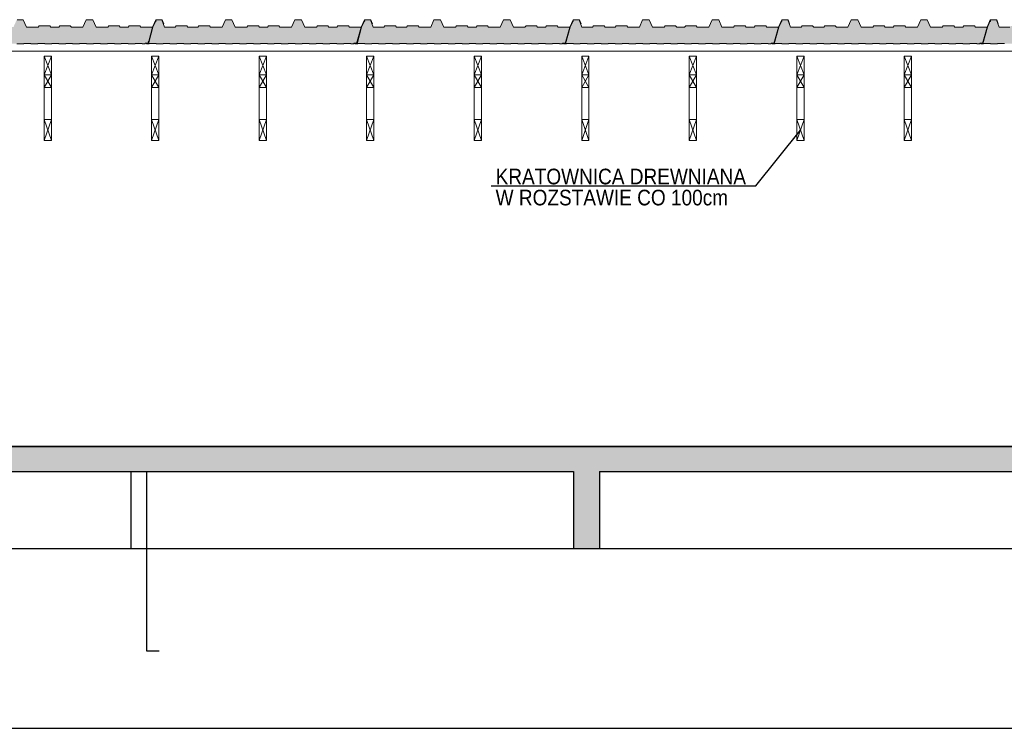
# Model space of a CAD drawing. Header units: millimetres. Extents: x -13852 to 21557, y -10038 to 8820.
# Tile 15 of 42: x 8054 to 8998, y -9880 to -9201. Entities that reach past the tile are written whole.
import ezdxf
from ezdxf.lldxf.tags import DXFTag

# ---------------------------------------------------------------- set-up
doc = ezdxf.new("R2010")
doc.units = ezdxf.units.MM
for name, color, linetype in [('2', 6, 'DASH'), ('5-opis_slupy', 112, 'Continuous'), ('DIM', 243, 'Continuous')]:
    doc.layers.add(name, color=color, linetype=linetype)
for name, color, linetype, lineweight in [('A-konstrukcja-drewno', 134, 'Continuous', 18), ('A-kreskowanie', 253, 'Continuous', 0), ('A-sciana_osłonowa', 152, 'Continuous', 15), ('A_SCIANA_ISTN', 253, 'Continuous', 25), ('A_w_widoku', 253, 'Continuous', 13), ('elewacja_kolor', 253, 'Continuous', 0)]:
    doc.layers.add(name, color=color, linetype=linetype, lineweight=lineweight)
doc.layers.add('A_CIENKA_WARSTWY', color=7, linetype='Continuous', lineweight=15, true_color=0x3a3a92)
doc.layers.add('S_KRESKOWANIE_SC_ISTN', color=7, linetype='Continuous', lineweight=0, true_color=0x878787)
doc.styles.add('adam', font='arial.ttf', dxfattribs={"height": 15})
tags = doc.linetypes.add('DASH', pattern=[15, 10, -5]).pattern_tags.tags
tags[6:7] = [DXFTag(74, 4), DXFTag(75, 0), DXFTag(340, '0'), DXFTag(46, 0.0), DXFTag(50, 0.0), DXFTag(44, 0.0), DXFTag(45, 0.0)]
tags[4:5] = [DXFTag(74, 4), DXFTag(75, 0), DXFTag(340, '0'), DXFTag(46, 0.0), DXFTag(50, 0.0), DXFTag(44, 0.0), DXFTag(45, 0.0)]

msp = doc.modelspace()

# ---------------------------------------------------------------- hatches: boundary and pattern name
at = {"layer": 'A-kreskowanie', "true_color": 0xe06f1f}
h = msp.add_hatch(dxfattribs=at)
h.set_pattern_fill('HONEY', color=32, scale=0.5, angle=360)
h.set_pattern_definition([(0, (-31977.0157, 3053.3989), (2.38125, 1.374815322), [1.5875, -3.175]), (120, (-31977.0157, 3053.3989), (-2.381249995, 1.37481533), [1.5875, -3.175]), (60, (-31977.0157, 3053.3989), (5e-09, 2.749630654), [-3.175, 1.5875])])
h.paths.add_polyline_path([(8181.503, -9208.314), (8170.399, -9208.314), (8169.399, -9207.314), (8159.299, -9207.314), (8158.299, -9208.314), (8154.484, -9208.314), (8150.67, -9208.314), (8149.67, -9207.314), (8139.57, -9207.314), (8138.57, -9208.314), (8127.421, -9208.314), (8124.284, -9201.496), (8124.001, -9201.314), (8118.301, -9201.314), (8118.017, -9201.496), (8114.881, -9208.314), (8103.732, -9208.314), (8102.732, -9207.314), (8092.632, -9207.314), (8091.632, -9208.314), (8087.817, -9208.314), (8084.003, -9208.314), (8083.003, -9207.314), (8072.903, -9207.314), (8071.903, -9208.314), (8060.754, -9208.314), (8057.618, -9201.496), (8057.334, -9201.314), (8051.634, -9201.314), (8051.351, -9201.496), (8048.214, -9208.314), (8037.065, -9208.314), (8036.065, -9207.314), (8025.965, -9207.314), (8024.965, -9208.314), (8015.365, -9208.314), (8014.365, -9207.314), (8004.265, -9207.314), (8003.265, -9208.314), (7993.065, -9208.314), (7990.586, -9201.502), (7990.317, -9201.314), (7985.317, -9201.314), (7985.033, -9201.495), (7984.745, -9202.113, -0.7471371), (7984.34, -9202.982), (7981.821, -9208.383), (7977.552, -9224.314), (7978.282, -9224.314), (7978.282, -9224.114), (7984.948, -9224.114), (7984.948, -9224.314), (7991.615, -9224.314), (7991.615, -9224.114), (7998.281, -9224.114), (7998.281, -9224.314), (8004.948, -9224.314), (8004.948, -9224.114), (8011.615, -9224.114), (8011.615, -9224.314), (8018.281, -9224.314), (8018.281, -9224.114), (8024.948, -9224.114), (8024.948, -9224.314), (8031.614, -9224.314), (8031.614, -9224.114), (8038.281, -9224.114), (8038.281, -9224.314), (8044.948, -9224.314), (8044.948, -9224.114), (8051.614, -9224.114), (8051.614, -9224.314), (8058.281, -9224.314), (8058.281, -9224.114), (8064.947, -9224.114), (8064.947, -9224.314), (8071.614, -9224.314), (8071.614, -9224.114), (8078.281, -9224.114), (8078.281, -9224.314), (8084.947, -9224.314), (8084.947, -9224.114), (8091.614, -9224.114), (8091.614, -9224.314), (8098.28, -9224.314), (8098.28, -9224.114), (8104.947, -9224.114), (8104.947, -9224.314), (8111.614, -9224.314), (8111.614, -9224.114), (8118.28, -9224.114), (8118.28, -9224.314), (8124.947, -9224.314), (8124.947, -9224.114), (8131.613, -9224.114), (8131.613, -9224.314), (8138.28, -9224.314), (8138.28, -9224.114), (8144.947, -9224.114), (8144.947, -9224.314), (8151.613, -9224.314), (8151.613, -9224.114), (8158.28, -9224.114), (8158.28, -9224.314), (8164.946, -9224.314), (8164.946, -9224.114), (8171.613, -9224.114), (8171.613, -9224.314), (8174.235, -9224.314), (8174.835, -9223.845), (8177.142, -9223.845), (8177.394, -9223.652), (8177.859, -9221.913)])
h = msp.add_hatch(dxfattribs=at)
h.set_pattern_fill('HONEY', color=32, scale=0.5, angle=360)
h.set_pattern_definition([(0, (-31777.0157, 3053.3989), (2.38125, 1.374815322), [1.5875, -3.175]), (120, (-31777.0157, 3053.3989), (-2.381249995, 1.37481533), [1.5875, -3.175]), (60, (-31777.0157, 3053.3989), (5e-09, 2.749630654), [-3.175, 1.5875])])
h.paths.add_polyline_path([(8381.503, -9208.314), (8370.399, -9208.314), (8369.399, -9207.314), (8359.299, -9207.314), (8358.299, -9208.314), (8354.484, -9208.314), (8350.67, -9208.314), (8349.67, -9207.314), (8339.57, -9207.314), (8338.57, -9208.314), (8327.421, -9208.314), (8324.284, -9201.496), (8324.001, -9201.314), (8318.301, -9201.314), (8318.017, -9201.496), (8314.881, -9208.314), (8303.732, -9208.314), (8302.732, -9207.314), (8292.632, -9207.314), (8291.632, -9208.314), (8287.817, -9208.314), (8284.003, -9208.314), (8283.003, -9207.314), (8272.903, -9207.314), (8271.903, -9208.314), (8260.754, -9208.314), (8257.618, -9201.496), (8257.334, -9201.314), (8251.634, -9201.314), (8251.351, -9201.496), (8248.214, -9208.314), (8237.065, -9208.314), (8236.065, -9207.314), (8225.965, -9207.314), (8224.965, -9208.314), (8215.365, -9208.314), (8214.365, -9207.314), (8204.265, -9207.314), (8203.265, -9208.314), (8193.065, -9208.314), (8190.586, -9201.502), (8190.317, -9201.314), (8185.317, -9201.314), (8185.033, -9201.495), (8184.745, -9202.113, -0.7471371), (8184.34, -9202.982), (8181.821, -9208.383), (8177.552, -9224.314), (8178.282, -9224.314), (8178.282, -9224.114), (8184.948, -9224.114), (8184.948, -9224.314), (8191.615, -9224.314), (8191.615, -9224.114), (8198.281, -9224.114), (8198.281, -9224.314), (8204.948, -9224.314), (8204.948, -9224.114), (8211.615, -9224.114), (8211.615, -9224.314), (8218.281, -9224.314), (8218.281, -9224.114), (8224.948, -9224.114), (8224.948, -9224.314), (8231.614, -9224.314), (8231.614, -9224.114), (8238.281, -9224.114), (8238.281, -9224.314), (8244.948, -9224.314), (8244.948, -9224.114), (8251.614, -9224.114), (8251.614, -9224.314), (8258.281, -9224.314), (8258.281, -9224.114), (8264.947, -9224.114), (8264.947, -9224.314), (8271.614, -9224.314), (8271.614, -9224.114), (8278.281, -9224.114), (8278.281, -9224.314), (8284.947, -9224.314), (8284.947, -9224.114), (8291.614, -9224.114), (8291.614, -9224.314), (8298.28, -9224.314), (8298.28, -9224.114), (8304.947, -9224.114), (8304.947, -9224.314), (8311.614, -9224.314), (8311.614, -9224.114), (8318.28, -9224.114), (8318.28, -9224.314), (8324.947, -9224.314), (8324.947, -9224.114), (8331.613, -9224.114), (8331.613, -9224.314), (8338.28, -9224.314), (8338.28, -9224.114), (8344.947, -9224.114), (8344.947, -9224.314), (8351.613, -9224.314), (8351.613, -9224.114), (8358.28, -9224.114), (8358.28, -9224.314), (8364.946, -9224.314), (8364.946, -9224.114), (8371.613, -9224.114), (8371.613, -9224.314), (8374.235, -9224.314), (8374.835, -9223.845), (8377.142, -9223.845), (8377.394, -9223.652), (8377.859, -9221.913)])
h = msp.add_hatch(dxfattribs=at)
h.set_pattern_fill('HONEY', color=32, scale=0.5, angle=360)
h.set_pattern_definition([(0, (-31577.0157, 3053.3989), (2.38125, 1.374815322), [1.5875, -3.175]), (120, (-31577.0157, 3053.3989), (-2.381249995, 1.37481533), [1.5875, -3.175]), (60, (-31577.0157, 3053.3989), (5e-09, 2.749630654), [-3.175, 1.5875])])
h.paths.add_polyline_path([(8581.503, -9208.314), (8570.399, -9208.314), (8569.399, -9207.314), (8559.299, -9207.314), (8558.299, -9208.314), (8554.484, -9208.314), (8550.67, -9208.314), (8549.67, -9207.314), (8539.57, -9207.314), (8538.57, -9208.314), (8527.421, -9208.314), (8524.284, -9201.496), (8524.001, -9201.314), (8518.301, -9201.314), (8518.017, -9201.496), (8514.881, -9208.314), (8503.732, -9208.314), (8502.732, -9207.314), (8492.632, -9207.314), (8491.632, -9208.314), (8487.817, -9208.314), (8484.003, -9208.314), (8483.003, -9207.314), (8472.903, -9207.314), (8471.903, -9208.314), (8460.754, -9208.314), (8457.618, -9201.496), (8457.334, -9201.314), (8451.634, -9201.314), (8451.351, -9201.496), (8448.214, -9208.314), (8437.065, -9208.314), (8436.065, -9207.314), (8425.965, -9207.314), (8424.965, -9208.314), (8415.365, -9208.314), (8414.365, -9207.314), (8404.265, -9207.314), (8403.265, -9208.314), (8393.065, -9208.314), (8390.586, -9201.502), (8390.317, -9201.314), (8385.317, -9201.314), (8385.033, -9201.495), (8384.745, -9202.113, -0.7471371), (8384.34, -9202.982), (8381.821, -9208.383), (8377.552, -9224.314), (8378.282, -9224.314), (8378.282, -9224.114), (8384.948, -9224.114), (8384.948, -9224.314), (8391.615, -9224.314), (8391.615, -9224.114), (8398.281, -9224.114), (8398.281, -9224.314), (8404.948, -9224.314), (8404.948, -9224.114), (8411.615, -9224.114), (8411.615, -9224.314), (8418.281, -9224.314), (8418.281, -9224.114), (8424.948, -9224.114), (8424.948, -9224.314), (8431.614, -9224.314), (8431.614, -9224.114), (8438.281, -9224.114), (8438.281, -9224.314), (8444.948, -9224.314), (8444.948, -9224.114), (8451.614, -9224.114), (8451.614, -9224.314), (8458.281, -9224.314), (8458.281, -9224.114), (8464.947, -9224.114), (8464.947, -9224.314), (8471.614, -9224.314), (8471.614, -9224.114), (8478.281, -9224.114), (8478.281, -9224.314), (8484.947, -9224.314), (8484.947, -9224.114), (8491.614, -9224.114), (8491.614, -9224.314), (8498.28, -9224.314), (8498.28, -9224.114), (8504.947, -9224.114), (8504.947, -9224.314), (8511.614, -9224.314), (8511.614, -9224.114), (8518.28, -9224.114), (8518.28, -9224.314), (8524.947, -9224.314), (8524.947, -9224.114), (8531.613, -9224.114), (8531.613, -9224.314), (8538.28, -9224.314), (8538.28, -9224.114), (8544.947, -9224.114), (8544.947, -9224.314), (8551.613, -9224.314), (8551.613, -9224.114), (8558.28, -9224.114), (8558.28, -9224.314), (8564.946, -9224.314), (8564.946, -9224.114), (8571.613, -9224.114), (8571.613, -9224.314), (8574.235, -9224.314), (8574.835, -9223.845), (8577.142, -9223.845), (8577.394, -9223.652), (8577.859, -9221.913)])
h = msp.add_hatch(dxfattribs=at)
h.set_pattern_fill('HONEY', color=32, scale=0.5, angle=360)
h.set_pattern_definition([(0, (-31377.0157, 3053.3989), (2.38125, 1.374815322), [1.5875, -3.175]), (120, (-31377.0157, 3053.3989), (-2.381249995, 1.37481533), [1.5875, -3.175]), (60, (-31377.0157, 3053.3989), (5e-09, 2.749630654), [-3.175, 1.5875])])
h.paths.add_polyline_path([(8781.503, -9208.314), (8770.399, -9208.314), (8769.399, -9207.314), (8759.299, -9207.314), (8758.299, -9208.314), (8754.484, -9208.314), (8750.67, -9208.314), (8749.67, -9207.314), (8739.57, -9207.314), (8738.57, -9208.314), (8727.421, -9208.314), (8724.284, -9201.496), (8724.001, -9201.314), (8718.301, -9201.314), (8718.017, -9201.496), (8714.881, -9208.314), (8703.732, -9208.314), (8702.732, -9207.314), (8692.632, -9207.314), (8691.632, -9208.314), (8687.817, -9208.314), (8684.003, -9208.314), (8683.003, -9207.314), (8672.903, -9207.314), (8671.903, -9208.314), (8660.754, -9208.314), (8657.618, -9201.496), (8657.334, -9201.314), (8651.634, -9201.314), (8651.351, -9201.496), (8648.214, -9208.314), (8637.065, -9208.314), (8636.065, -9207.314), (8625.965, -9207.314), (8624.965, -9208.314), (8615.365, -9208.314), (8614.365, -9207.314), (8604.265, -9207.314), (8603.265, -9208.314), (8593.065, -9208.314), (8590.586, -9201.502), (8590.317, -9201.314), (8585.317, -9201.314), (8585.033, -9201.495), (8584.745, -9202.113, -0.7471371), (8584.34, -9202.982), (8581.821, -9208.383), (8577.552, -9224.314), (8578.282, -9224.314), (8578.282, -9224.114), (8584.948, -9224.114), (8584.948, -9224.314), (8591.615, -9224.314), (8591.615, -9224.114), (8598.281, -9224.114), (8598.281, -9224.314), (8604.948, -9224.314), (8604.948, -9224.114), (8611.615, -9224.114), (8611.615, -9224.314), (8618.281, -9224.314), (8618.281, -9224.114), (8624.948, -9224.114), (8624.948, -9224.314), (8631.614, -9224.314), (8631.614, -9224.114), (8638.281, -9224.114), (8638.281, -9224.314), (8644.948, -9224.314), (8644.948, -9224.114), (8651.614, -9224.114), (8651.614, -9224.314), (8658.281, -9224.314), (8658.281, -9224.114), (8664.947, -9224.114), (8664.947, -9224.314), (8671.614, -9224.314), (8671.614, -9224.114), (8678.281, -9224.114), (8678.281, -9224.314), (8684.947, -9224.314), (8684.947, -9224.114), (8691.614, -9224.114), (8691.614, -9224.314), (8698.28, -9224.314), (8698.28, -9224.114), (8704.947, -9224.114), (8704.947, -9224.314), (8711.614, -9224.314), (8711.614, -9224.114), (8718.28, -9224.114), (8718.28, -9224.314), (8724.947, -9224.314), (8724.947, -9224.114), (8731.613, -9224.114), (8731.613, -9224.314), (8738.28, -9224.314), (8738.28, -9224.114), (8744.947, -9224.114), (8744.947, -9224.314), (8751.613, -9224.314), (8751.613, -9224.114), (8758.28, -9224.114), (8758.28, -9224.314), (8764.946, -9224.314), (8764.946, -9224.114), (8771.613, -9224.114), (8771.613, -9224.314), (8774.235, -9224.314), (8774.835, -9223.845), (8777.142, -9223.845), (8777.394, -9223.652), (8777.859, -9221.913)])
h = msp.add_hatch(dxfattribs=at)
h.set_pattern_fill('HONEY', color=32, scale=0.5, angle=360)
h.set_pattern_definition([(0, (-31177.0157, 3053.3989), (2.38125, 1.374815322), [1.5875, -3.175]), (120, (-31177.0157, 3053.3989), (-2.381249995, 1.37481533), [1.5875, -3.175]), (60, (-31177.0157, 3053.3989), (5e-09, 2.749630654), [-3.175, 1.5875])])
h.paths.add_polyline_path([(8981.503, -9208.314), (8970.399, -9208.314), (8969.399, -9207.314), (8959.299, -9207.314), (8958.299, -9208.314), (8954.484, -9208.314), (8950.67, -9208.314), (8949.67, -9207.314), (8939.57, -9207.314), (8938.57, -9208.314), (8927.421, -9208.314), (8924.284, -9201.496), (8924.001, -9201.314), (8918.301, -9201.314), (8918.017, -9201.496), (8914.881, -9208.314), (8903.732, -9208.314), (8902.732, -9207.314), (8892.632, -9207.314), (8891.632, -9208.314), (8887.817, -9208.314), (8884.003, -9208.314), (8883.003, -9207.314), (8872.903, -9207.314), (8871.903, -9208.314), (8860.754, -9208.314), (8857.618, -9201.496), (8857.334, -9201.314), (8851.634, -9201.314), (8851.351, -9201.496), (8848.214, -9208.314), (8837.065, -9208.314), (8836.065, -9207.314), (8825.965, -9207.314), (8824.965, -9208.314), (8815.365, -9208.314), (8814.365, -9207.314), (8804.265, -9207.314), (8803.265, -9208.314), (8793.065, -9208.314), (8790.586, -9201.502), (8790.317, -9201.314), (8785.317, -9201.314), (8785.033, -9201.495), (8784.745, -9202.113, -0.7471371), (8784.34, -9202.982), (8781.821, -9208.383), (8777.552, -9224.314), (8778.282, -9224.314), (8778.282, -9224.114), (8784.948, -9224.114), (8784.948, -9224.314), (8791.615, -9224.314), (8791.615, -9224.114), (8798.281, -9224.114), (8798.281, -9224.314), (8804.948, -9224.314), (8804.948, -9224.114), (8811.615, -9224.114), (8811.615, -9224.314), (8818.281, -9224.314), (8818.281, -9224.114), (8824.948, -9224.114), (8824.948, -9224.314), (8831.614, -9224.314), (8831.614, -9224.114), (8838.281, -9224.114), (8838.281, -9224.314), (8844.948, -9224.314), (8844.948, -9224.114), (8851.614, -9224.114), (8851.614, -9224.314), (8858.281, -9224.314), (8858.281, -9224.114), (8864.947, -9224.114), (8864.947, -9224.314), (8871.614, -9224.314), (8871.614, -9224.114), (8878.281, -9224.114), (8878.281, -9224.314), (8884.947, -9224.314), (8884.947, -9224.114), (8891.614, -9224.114), (8891.614, -9224.314), (8898.28, -9224.314), (8898.28, -9224.114), (8904.947, -9224.114), (8904.947, -9224.314), (8911.614, -9224.314), (8911.614, -9224.114), (8918.28, -9224.114), (8918.28, -9224.314), (8924.947, -9224.314), (8924.947, -9224.114), (8931.613, -9224.114), (8931.613, -9224.314), (8938.28, -9224.314), (8938.28, -9224.114), (8944.947, -9224.114), (8944.947, -9224.314), (8951.613, -9224.314), (8951.613, -9224.114), (8958.28, -9224.114), (8958.28, -9224.314), (8964.946, -9224.314), (8964.946, -9224.114), (8971.613, -9224.114), (8971.613, -9224.314), (8974.235, -9224.314), (8974.835, -9223.845), (8977.142, -9223.845), (8977.394, -9223.652), (8977.859, -9221.913)])
h = msp.add_hatch(dxfattribs=at)
h.set_pattern_fill('HONEY', color=32, scale=0.5, angle=360)
h.set_pattern_definition([(0, (-30977.0157, 3053.3989), (2.38125, 1.374815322), [1.5875, -3.175]), (120, (-30977.0157, 3053.3989), (-2.381249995, 1.37481533), [1.5875, -3.175]), (60, (-30977.0157, 3053.3989), (5e-09, 2.749630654), [-3.175, 1.5875])])
h.paths.add_polyline_path([(9181.503, -9208.314), (9170.399, -9208.314), (9169.399, -9207.314), (9159.299, -9207.314), (9158.299, -9208.314), (9154.484, -9208.314), (9150.67, -9208.314), (9149.67, -9207.314), (9139.57, -9207.314), (9138.57, -9208.314), (9127.421, -9208.314), (9124.284, -9201.496), (9124.001, -9201.314), (9118.301, -9201.314), (9118.017, -9201.496), (9114.881, -9208.314), (9103.732, -9208.314), (9102.732, -9207.314), (9092.632, -9207.314), (9091.632, -9208.314), (9087.817, -9208.314), (9084.003, -9208.314), (9083.003, -9207.314), (9072.903, -9207.314), (9071.903, -9208.314), (9060.754, -9208.314), (9057.618, -9201.496), (9057.334, -9201.314), (9051.634, -9201.314), (9051.351, -9201.496), (9048.214, -9208.314), (9037.065, -9208.314), (9036.065, -9207.314), (9025.965, -9207.314), (9024.965, -9208.314), (9015.365, -9208.314), (9014.365, -9207.314), (9004.265, -9207.314), (9003.265, -9208.314), (8993.065, -9208.314), (8990.586, -9201.502), (8990.317, -9201.314), (8985.317, -9201.314), (8985.033, -9201.495), (8984.745, -9202.113, -0.7471371), (8984.34, -9202.982), (8981.821, -9208.383), (8977.552, -9224.314), (8978.282, -9224.314), (8978.282, -9224.114), (8984.948, -9224.114), (8984.948, -9224.314), (8991.615, -9224.314), (8991.615, -9224.114), (8998.281, -9224.114), (8998.281, -9224.314), (9004.948, -9224.314), (9004.948, -9224.114), (9011.615, -9224.114), (9011.615, -9224.314), (9018.281, -9224.314), (9018.281, -9224.114), (9024.948, -9224.114), (9024.948, -9224.314), (9031.614, -9224.314), (9031.614, -9224.114), (9038.281, -9224.114), (9038.281, -9224.314), (9044.948, -9224.314), (9044.948, -9224.114), (9051.614, -9224.114), (9051.614, -9224.314), (9058.281, -9224.314), (9058.281, -9224.114), (9064.947, -9224.114), (9064.947, -9224.314), (9071.614, -9224.314), (9071.614, -9224.114), (9078.281, -9224.114), (9078.281, -9224.314), (9084.947, -9224.314), (9084.947, -9224.114), (9091.614, -9224.114), (9091.614, -9224.314), (9098.28, -9224.314), (9098.28, -9224.114), (9104.947, -9224.114), (9104.947, -9224.314), (9111.614, -9224.314), (9111.614, -9224.114), (9118.28, -9224.114), (9118.28, -9224.314), (9124.947, -9224.314), (9124.947, -9224.114), (9131.613, -9224.114), (9131.613, -9224.314), (9138.28, -9224.314), (9138.28, -9224.114), (9144.947, -9224.114), (9144.947, -9224.314), (9151.613, -9224.314), (9151.613, -9224.114), (9158.28, -9224.114), (9158.28, -9224.314), (9164.946, -9224.314), (9164.946, -9224.114), (9171.613, -9224.114), (9171.613, -9224.314), (9174.235, -9224.314), (9174.835, -9223.845), (9177.142, -9223.845), (9177.394, -9223.652), (9177.859, -9221.913)])
at = {"layer": 'S_KRESKOWANIE_SC_ISTN', "transparency": 33554559}
h = msp.add_hatch(color=256, dxfattribs=at)
h.dxf.hatch_style = 1
h.paths.add_polyline_path([(9437.938, -9623.207), (9427.938, -9609.97), (9425.938, -9609.97), (9195.354, -9609.97), (7768.606, -9609.97), (7758.606, -9623.207), (7758.606, -9633.97), (8584.938, -9633.97), (8584.938, -9707.952), (8609.938, -9707.952), (8609.938, -9633.97), (9437.938, -9633.97)])

# ---------------------------------------------------------------- linework, layer by layer
at = {"layer": '2'}
msp.add_line((9538.614, -9707.952), (6961.845, -9707.952), dxfattribs=at)
at = {"layer": 'A-konstrukcja-drewno', "lineweight": 9}
for points in [[(8084.626, -9254.19), (8077.626, -9236.122)], [(8084.626, -9236.122), (8077.626, -9254.19)], [(8187.688, -9254.19), (8180.688, -9236.122)], [(8187.688, -9236.122), (8180.688, -9254.19)], [(8290.751, -9236.122), (8283.751, -9254.19)], [(8290.751, -9254.19), (8283.751, -9236.122)], [(8393.813, -9236.122), (8386.813, -9254.19)], [(8393.813, -9254.19), (8386.813, -9236.122)], [(8496.876, -9236.122), (8489.876, -9254.19)], [(8496.876, -9254.19), (8489.876, -9236.122)], [(8599.938, -9236.122), (8592.938, -9254.19)], [(8599.938, -9254.19), (8592.938, -9236.122)], [(8703.001, -9236.122), (8696.001, -9254.19)], [(8703.001, -9254.19), (8696.001, -9236.122)], [(8806.063, -9236.122), (8799.063, -9254.19)], [(8806.063, -9254.19), (8799.063, -9236.122)], [(8909.126, -9254.19), (8902.126, -9236.122)], [(8909.126, -9236.122), (8902.126, -9254.19)], [(8084.626, -9254.19), (8077.626, -9266.4)], [(8077.626, -9254.19), (8084.626, -9254.19)], [(8084.626, -9266.4), (8077.626, -9254.19)], [(8180.688, -9254.19), (8187.688, -9254.19)], [(8187.688, -9254.19), (8180.688, -9266.4)], [(8187.688, -9266.4), (8180.688, -9254.19)], [(8283.751, -9254.19), (8290.751, -9254.19)], [(8290.751, -9254.19), (8283.751, -9266.4)], [(8290.751, -9266.4), (8283.751, -9254.19)], [(8386.813, -9254.19), (8393.813, -9254.19)], [(8393.813, -9254.19), (8386.813, -9266.4)], [(8393.813, -9266.4), (8386.813, -9254.19)], [(8489.876, -9254.19), (8496.876, -9254.19)], [(8496.876, -9254.19), (8489.876, -9266.4)], [(8496.876, -9266.4), (8489.876, -9254.19)], [(8592.938, -9254.19), (8599.938, -9254.19)], [(8599.938, -9254.19), (8592.938, -9266.4)], [(8599.938, -9266.4), (8592.938, -9254.19)], [(8696.001, -9254.19), (8703.001, -9254.19)], [(8703.001, -9254.19), (8696.001, -9266.4)], [(8703.001, -9266.4), (8696.001, -9254.19)], [(8799.063, -9254.19), (8806.063, -9254.19)], [(8806.063, -9254.19), (8799.063, -9266.4)], [(8806.063, -9266.4), (8799.063, -9254.19)], [(8902.126, -9254.19), (8909.126, -9254.19)], [(8909.126, -9254.19), (8902.126, -9266.4)], [(8909.126, -9266.4), (8902.126, -9254.19)], [(8084.626, -9316.97), (8077.626, -9296.97)], [(8084.626, -9296.97), (8077.626, -9316.97)], [(8187.688, -9296.97), (8180.688, -9316.97)], [(8187.688, -9316.97), (8180.688, -9296.97)], [(8290.751, -9296.97), (8283.751, -9316.97)], [(8290.751, -9316.97), (8283.751, -9296.97)], [(8393.813, -9296.97), (8386.813, -9316.97)], [(8393.813, -9316.97), (8386.813, -9296.97)], [(8496.876, -9296.97), (8489.876, -9316.97)], [(8496.876, -9316.97), (8489.876, -9296.97)], [(8599.938, -9296.97), (8592.938, -9316.97)], [(8599.938, -9316.97), (8592.938, -9296.97)], [(8703.001, -9296.97), (8696.001, -9316.97)], [(8703.001, -9316.97), (8696.001, -9296.97)], [(8806.063, -9296.97), (8799.063, -9316.97)], [(8806.063, -9316.97), (8799.063, -9296.97)], [(8909.126, -9316.97), (8902.126, -9296.97)], [(8909.126, -9296.97), (8902.126, -9316.97)]]:
    msp.add_lwpolyline(points, dxfattribs=at)
for points in [[(8077.626, -9236.122), (8084.626, -9236.122), (8084.626, -9266.4), (8077.626, -9266.4)], [(8180.688, -9236.122), (8187.688, -9236.122), (8187.688, -9266.4), (8180.688, -9266.4)], [(8283.751, -9236.122), (8290.751, -9236.122), (8290.751, -9266.4), (8283.751, -9266.4)], [(8386.813, -9236.122), (8393.813, -9236.122), (8393.813, -9266.4), (8386.813, -9266.4)], [(8489.876, -9236.122), (8496.876, -9236.122), (8496.876, -9266.4), (8489.876, -9266.4)], [(8592.938, -9236.122), (8599.938, -9236.122), (8599.938, -9266.4), (8592.938, -9266.4)], [(8696.001, -9236.122), (8703.001, -9236.122), (8703.001, -9266.4), (8696.001, -9266.4)], [(8799.063, -9236.122), (8806.063, -9236.122), (8806.063, -9266.4), (8799.063, -9266.4)], [(8902.126, -9236.122), (8909.126, -9236.122), (8909.126, -9266.4), (8902.126, -9266.4)], [(8077.626, -9296.97), (8084.626, -9296.97), (8084.626, -9316.97), (8077.626, -9316.97)], [(8180.688, -9296.97), (8187.688, -9296.97), (8187.688, -9316.97), (8180.688, -9316.97)], [(8283.751, -9296.97), (8290.751, -9296.97), (8290.751, -9316.97), (8283.751, -9316.97)], [(8386.813, -9296.97), (8393.813, -9296.97), (8393.813, -9316.97), (8386.813, -9316.97)], [(8489.876, -9296.97), (8496.876, -9296.97), (8496.876, -9316.97), (8489.876, -9316.97)], [(8592.938, -9296.97), (8599.938, -9296.97), (8599.938, -9316.97), (8592.938, -9316.97)], [(8696.001, -9296.97), (8703.001, -9296.97), (8703.001, -9316.97), (8696.001, -9316.97)], [(8799.063, -9296.97), (8806.063, -9296.97), (8806.063, -9316.97), (8799.063, -9316.97)], [(8902.126, -9296.97), (8909.126, -9296.97), (8909.126, -9316.97), (8902.126, -9316.97)]]:
    msp.add_lwpolyline(points, close=True, dxfattribs=at)
at = {"layer": 'A-sciana_osłonowa'}
for p, q in [((8181.821, -9208.383), (8177.552, -9224.314)), ((8181.503, -9208.314), (8177.859, -9221.913)), ((8381.821, -9208.383), (8377.552, -9224.314)), ((8381.503, -9208.314), (8377.859, -9221.913)), ((8581.821, -9208.383), (8577.552, -9224.314)), ((8581.503, -9208.314), (8577.859, -9221.913)), ((8781.821, -9208.383), (8777.552, -9224.314)), ((8781.503, -9208.314), (8777.859, -9221.913)), ((8981.821, -9208.383), (8977.552, -9224.314)), ((8981.503, -9208.314), (8977.859, -9221.913))]:
    msp.add_line(p, q, dxfattribs=at)
for points in [[(8192.304, -9205.261), (8190.936, -9201.502), (8190.667, -9201.314), (8184.967, -9201.314), (8184.683, -9201.495), (8181.503, -9208.314), (8170.399, -9208.314), (8169.399, -9207.314), (8159.299, -9207.314), (8158.299, -9208.314), (8154.484, -9208.314), (8150.67, -9208.314), (8149.67, -9207.314), (8139.57, -9207.314), (8138.57, -9208.314), (8127.421, -9208.314), (8124.284, -9201.496), (8124.001, -9201.314), (8118.301, -9201.314), (8118.017, -9201.496), (8114.881, -9208.314), (8103.732, -9208.314), (8102.732, -9207.314), (8092.632, -9207.314), (8091.632, -9208.314), (8087.817, -9208.314), (8084.003, -9208.314), (8083.003, -9207.314), (8072.903, -9207.314), (8071.903, -9208.314), (8060.754, -9208.314), (8057.618, -9201.496), (8057.334, -9201.314), (8051.634, -9201.314)], [(8051.614, -9224.314), (8058.281, -9224.314), (8058.281, -9224.114), (8064.947, -9224.114), (8064.947, -9224.314), (8071.614, -9224.314), (8071.614, -9224.114), (8078.281, -9224.114), (8078.281, -9224.314), (8084.947, -9224.314), (8084.947, -9224.114), (8091.614, -9224.114), (8091.614, -9224.314), (8098.28, -9224.314), (8098.28, -9224.114), (8104.947, -9224.114), (8104.947, -9224.314), (8111.614, -9224.314), (8111.614, -9224.114), (8118.28, -9224.114), (8118.28, -9224.314), (8124.947, -9224.314), (8124.947, -9224.114), (8131.613, -9224.114), (8131.613, -9224.314), (8138.28, -9224.314), (8138.28, -9224.114), (8144.947, -9224.114), (8144.947, -9224.314), (8151.613, -9224.314), (8151.613, -9224.114), (8158.28, -9224.114), (8158.28, -9224.314), (8164.946, -9224.314), (8164.946, -9224.114), (8171.613, -9224.114), (8171.613, -9224.314), (8174.235, -9224.314), (8174.835, -9223.845), (8177.142, -9223.845), (8177.394, -9223.652), (8177.859, -9221.913), (8177.666, -9221.861), (8177.407, -9222.827)], [(8175.282, -9223.845), (8175.882, -9224.314), (8178.282, -9224.314), (8178.282, -9224.314), (8178.282, -9224.114), (8184.948, -9224.114), (8184.948, -9224.314), (8191.615, -9224.314), (8191.615, -9224.114), (8198.281, -9224.114), (8198.281, -9224.314), (8204.948, -9224.314), (8204.948, -9224.114), (8211.615, -9224.114), (8211.615, -9224.314), (8218.281, -9224.314), (8218.281, -9224.114), (8224.948, -9224.114), (8224.948, -9224.314), (8231.614, -9224.314), (8231.614, -9224.114), (8238.281, -9224.114), (8238.281, -9224.314), (8244.948, -9224.314), (8244.948, -9224.114), (8251.614, -9224.114), (8251.614, -9224.314), (8258.281, -9224.314), (8258.281, -9224.114), (8264.947, -9224.114), (8264.947, -9224.314), (8271.614, -9224.314), (8271.614, -9224.114), (8278.281, -9224.114), (8278.281, -9224.314), (8284.947, -9224.314), (8284.947, -9224.114), (8291.614, -9224.114), (8291.614, -9224.314), (8298.28, -9224.314), (8298.28, -9224.114), (8304.947, -9224.114), (8304.947, -9224.314), (8311.614, -9224.314), (8311.614, -9224.114), (8318.28, -9224.114), (8318.28, -9224.314), (8324.947, -9224.314), (8324.947, -9224.114), (8331.613, -9224.114), (8331.613, -9224.314), (8338.28, -9224.314), (8338.28, -9224.114), (8344.947, -9224.114), (8344.947, -9224.314), (8351.613, -9224.314), (8351.613, -9224.114), (8358.28, -9224.114), (8358.28, -9224.314), (8364.946, -9224.314), (8364.946, -9224.114), (8371.613, -9224.114), (8371.613, -9224.314), (8374.235, -9224.314), (8374.835, -9223.845), (8377.142, -9223.845), (8377.394, -9223.652), (8377.859, -9221.913), (8377.666, -9221.861), (8377.407, -9222.827)], [(8375.282, -9223.845), (8375.882, -9224.314), (8378.282, -9224.314), (8378.282, -9224.314), (8378.282, -9224.114), (8384.948, -9224.114), (8384.948, -9224.314), (8391.615, -9224.314), (8391.615, -9224.114), (8398.281, -9224.114), (8398.281, -9224.314), (8404.948, -9224.314), (8404.948, -9224.114), (8411.615, -9224.114), (8411.615, -9224.314), (8418.281, -9224.314), (8418.281, -9224.114), (8424.948, -9224.114), (8424.948, -9224.314), (8431.614, -9224.314), (8431.614, -9224.114), (8438.281, -9224.114), (8438.281, -9224.314), (8444.948, -9224.314), (8444.948, -9224.114), (8451.614, -9224.114), (8451.614, -9224.314), (8458.281, -9224.314), (8458.281, -9224.114), (8464.947, -9224.114), (8464.947, -9224.314), (8471.614, -9224.314), (8471.614, -9224.114), (8478.281, -9224.114), (8478.281, -9224.314), (8484.947, -9224.314), (8484.947, -9224.114), (8491.614, -9224.114), (8491.614, -9224.314), (8498.28, -9224.314), (8498.28, -9224.114), (8504.947, -9224.114), (8504.947, -9224.314), (8511.614, -9224.314), (8511.614, -9224.114), (8518.28, -9224.114), (8518.28, -9224.314), (8524.947, -9224.314), (8524.947, -9224.114), (8531.613, -9224.114), (8531.613, -9224.314), (8538.28, -9224.314), (8538.28, -9224.114), (8544.947, -9224.114), (8544.947, -9224.314), (8551.613, -9224.314), (8551.613, -9224.114), (8558.28, -9224.114), (8558.28, -9224.314), (8564.946, -9224.314), (8564.946, -9224.114), (8571.613, -9224.114), (8571.613, -9224.314), (8574.235, -9224.314), (8574.835, -9223.845), (8577.142, -9223.845), (8577.394, -9223.652), (8577.859, -9221.913), (8577.666, -9221.861), (8577.407, -9222.827)], [(8375.282, -9223.845), (8375.882, -9224.314), (8378.282, -9224.314), (8378.282, -9224.314), (8378.282, -9224.114), (8384.948, -9224.114), (8384.948, -9224.314), (8391.615, -9224.314), (8391.615, -9224.114), (8398.281, -9224.114), (8398.281, -9224.314), (8404.948, -9224.314), (8404.948, -9224.114), (8411.615, -9224.114), (8411.615, -9224.314), (8418.281, -9224.314), (8418.281, -9224.114), (8424.948, -9224.114), (8424.948, -9224.314), (8431.614, -9224.314), (8431.614, -9224.114), (8438.281, -9224.114), (8438.281, -9224.314), (8444.948, -9224.314), (8444.948, -9224.114), (8451.614, -9224.114), (8451.614, -9224.314), (8458.281, -9224.314), (8458.281, -9224.114), (8464.947, -9224.114), (8464.947, -9224.314), (8471.614, -9224.314), (8471.614, -9224.114), (8478.281, -9224.114), (8478.281, -9224.314), (8484.947, -9224.314), (8484.947, -9224.114), (8491.614, -9224.114), (8491.614, -9224.314), (8498.28, -9224.314), (8498.28, -9224.114), (8504.947, -9224.114), (8504.947, -9224.314), (8511.614, -9224.314), (8511.614, -9224.114), (8518.28, -9224.114), (8518.28, -9224.314), (8524.947, -9224.314), (8524.947, -9224.114), (8531.613, -9224.114), (8531.613, -9224.314), (8538.28, -9224.314), (8538.28, -9224.114), (8544.947, -9224.114), (8544.947, -9224.314), (8551.613, -9224.314), (8551.613, -9224.114), (8558.28, -9224.114), (8558.28, -9224.314), (8564.946, -9224.314), (8564.946, -9224.114), (8571.613, -9224.114), (8571.613, -9224.314), (8574.235, -9224.314), (8574.835, -9223.845), (8577.142, -9223.845), (8577.394, -9223.652), (8577.859, -9221.913), (8577.666, -9221.861), (8577.407, -9222.827)], [(8575.282, -9223.845), (8575.882, -9224.314), (8578.282, -9224.314), (8578.282, -9224.314), (8578.282, -9224.114), (8584.948, -9224.114), (8584.948, -9224.314), (8591.615, -9224.314), (8591.615, -9224.114), (8598.281, -9224.114), (8598.281, -9224.314), (8604.948, -9224.314), (8604.948, -9224.114), (8611.615, -9224.114), (8611.615, -9224.314), (8618.281, -9224.314), (8618.281, -9224.114), (8624.948, -9224.114), (8624.948, -9224.314), (8631.614, -9224.314), (8631.614, -9224.114), (8638.281, -9224.114), (8638.281, -9224.314), (8644.948, -9224.314), (8644.948, -9224.114), (8651.614, -9224.114), (8651.614, -9224.314), (8658.281, -9224.314), (8658.281, -9224.114), (8664.947, -9224.114), (8664.947, -9224.314), (8671.614, -9224.314), (8671.614, -9224.114), (8678.281, -9224.114), (8678.281, -9224.314), (8684.947, -9224.314), (8684.947, -9224.114), (8691.614, -9224.114), (8691.614, -9224.314), (8698.28, -9224.314), (8698.28, -9224.114), (8704.947, -9224.114), (8704.947, -9224.314), (8711.614, -9224.314), (8711.614, -9224.114), (8718.28, -9224.114), (8718.28, -9224.314), (8724.947, -9224.314), (8724.947, -9224.114), (8731.613, -9224.114), (8731.613, -9224.314), (8738.28, -9224.314), (8738.28, -9224.114), (8744.947, -9224.114), (8744.947, -9224.314), (8751.613, -9224.314), (8751.613, -9224.114), (8758.28, -9224.114), (8758.28, -9224.314), (8764.946, -9224.314), (8764.946, -9224.114), (8771.613, -9224.114), (8771.613, -9224.314), (8774.235, -9224.314), (8774.835, -9223.845), (8777.142, -9223.845), (8777.394, -9223.652), (8777.859, -9221.913), (8777.666, -9221.861), (8777.407, -9222.827)], [(8775.282, -9223.845), (8775.882, -9224.314), (8778.282, -9224.314), (8778.282, -9224.314), (8778.282, -9224.114), (8784.948, -9224.114), (8784.948, -9224.314), (8791.615, -9224.314), (8791.615, -9224.114), (8798.281, -9224.114), (8798.281, -9224.314), (8804.948, -9224.314), (8804.948, -9224.114), (8811.615, -9224.114), (8811.615, -9224.314), (8818.281, -9224.314), (8818.281, -9224.114), (8824.948, -9224.114), (8824.948, -9224.314), (8831.614, -9224.314), (8831.614, -9224.114), (8838.281, -9224.114), (8838.281, -9224.314), (8844.948, -9224.314), (8844.948, -9224.114), (8851.614, -9224.114), (8851.614, -9224.314), (8858.281, -9224.314), (8858.281, -9224.114), (8864.947, -9224.114), (8864.947, -9224.314), (8871.614, -9224.314), (8871.614, -9224.114), (8878.281, -9224.114), (8878.281, -9224.314), (8884.947, -9224.314), (8884.947, -9224.114), (8891.614, -9224.114), (8891.614, -9224.314), (8898.28, -9224.314), (8898.28, -9224.114), (8904.947, -9224.114), (8904.947, -9224.314), (8911.614, -9224.314), (8911.614, -9224.114), (8918.28, -9224.114), (8918.28, -9224.314), (8924.947, -9224.314), (8924.947, -9224.114), (8931.613, -9224.114), (8931.613, -9224.314), (8938.28, -9224.314), (8938.28, -9224.114), (8944.947, -9224.114), (8944.947, -9224.314), (8951.613, -9224.314), (8951.613, -9224.114), (8958.28, -9224.114), (8958.28, -9224.314), (8964.946, -9224.314), (8964.946, -9224.114), (8971.613, -9224.114), (8971.613, -9224.314), (8974.235, -9224.314), (8974.835, -9223.845), (8977.142, -9223.845), (8977.394, -9223.652), (8977.859, -9221.913), (8977.666, -9221.861), (8977.407, -9222.827)], [(8775.282, -9223.845), (8775.882, -9224.314), (8778.282, -9224.314), (8778.282, -9224.314), (8778.282, -9224.114), (8784.948, -9224.114), (8784.948, -9224.314), (8791.615, -9224.314), (8791.615, -9224.114), (8798.281, -9224.114), (8798.281, -9224.314), (8804.948, -9224.314), (8804.948, -9224.114), (8811.615, -9224.114), (8811.615, -9224.314), (8818.281, -9224.314), (8818.281, -9224.114), (8824.948, -9224.114), (8824.948, -9224.314), (8831.614, -9224.314), (8831.614, -9224.114), (8838.281, -9224.114), (8838.281, -9224.314), (8844.948, -9224.314), (8844.948, -9224.114), (8851.614, -9224.114), (8851.614, -9224.314), (8858.281, -9224.314), (8858.281, -9224.114), (8864.947, -9224.114), (8864.947, -9224.314), (8871.614, -9224.314), (8871.614, -9224.114), (8878.281, -9224.114), (8878.281, -9224.314), (8884.947, -9224.314), (8884.947, -9224.114), (8891.614, -9224.114), (8891.614, -9224.314), (8898.28, -9224.314), (8898.28, -9224.114), (8904.947, -9224.114), (8904.947, -9224.314), (8911.614, -9224.314), (8911.614, -9224.114), (8918.28, -9224.114), (8918.28, -9224.314), (8924.947, -9224.314), (8924.947, -9224.114), (8931.613, -9224.114), (8931.613, -9224.314), (8938.28, -9224.314), (8938.28, -9224.114), (8944.947, -9224.114), (8944.947, -9224.314), (8951.613, -9224.314), (8951.613, -9224.114), (8958.28, -9224.114), (8958.28, -9224.314), (8964.946, -9224.314), (8964.946, -9224.114), (8971.613, -9224.114), (8971.613, -9224.314), (8974.235, -9224.314), (8974.835, -9223.845), (8977.142, -9223.845), (8977.394, -9223.652), (8977.859, -9221.913), (8977.666, -9221.861), (8977.407, -9222.827)], [(8975.282, -9223.845), (8975.882, -9224.314), (8978.282, -9224.314), (8978.282, -9224.314), (8978.282, -9224.114), (8984.948, -9224.114), (8984.948, -9224.314), (8991.615, -9224.314), (8991.615, -9224.114), (8998.281, -9224.114)]]:
    msp.add_lwpolyline(points, dxfattribs=at)
for points in [[(8392.304, -9205.261), (8390.936, -9201.502), (8390.667, -9201.314), (8384.967, -9201.314), (8384.683, -9201.495), (8381.503, -9208.314), (8370.399, -9208.314), (8369.399, -9207.314), (8359.299, -9207.314), (8358.299, -9208.314), (8354.484, -9208.314), (8350.67, -9208.314), (8349.67, -9207.314), (8339.57, -9207.314), (8338.57, -9208.314), (8327.421, -9208.314), (8324.284, -9201.496), (8324.001, -9201.314), (8318.301, -9201.314), (8318.017, -9201.496), (8314.881, -9208.314), (8303.732, -9208.314), (8302.732, -9207.314), (8292.632, -9207.314), (8291.632, -9208.314), (8287.817, -9208.314), (8284.003, -9208.314), (8283.003, -9207.314), (8272.903, -9207.314), (8271.903, -9208.314), (8260.754, -9208.314), (8257.618, -9201.496), (8257.334, -9201.314), (8251.634, -9201.314), (8251.351, -9201.496), (8248.214, -9208.314), (8237.065, -9208.314), (8236.065, -9207.314), (8225.965, -9207.314), (8224.965, -9208.314), (8215.365, -9208.314), (8214.365, -9207.314), (8204.265, -9207.314), (8203.265, -9208.314), (8193.065, -9208.314), (8190.586, -9201.502), (8190.317, -9201.314), (8185.317, -9201.314), (8185.033, -9201.495), (8184.745, -9202.113, -0.7471371), (8184.34, -9202.982), (8181.821, -9208.383)], [(8592.304, -9205.261), (8590.936, -9201.502), (8590.667, -9201.314), (8584.967, -9201.314), (8584.683, -9201.495), (8581.503, -9208.314), (8570.399, -9208.314), (8569.399, -9207.314), (8559.299, -9207.314), (8558.299, -9208.314), (8554.484, -9208.314), (8550.67, -9208.314), (8549.67, -9207.314), (8539.57, -9207.314), (8538.57, -9208.314), (8527.421, -9208.314), (8524.284, -9201.496), (8524.001, -9201.314), (8518.301, -9201.314), (8518.017, -9201.496), (8514.881, -9208.314), (8503.732, -9208.314), (8502.732, -9207.314), (8492.632, -9207.314), (8491.632, -9208.314), (8487.817, -9208.314), (8484.003, -9208.314), (8483.003, -9207.314), (8472.903, -9207.314), (8471.903, -9208.314), (8460.754, -9208.314), (8457.618, -9201.496), (8457.334, -9201.314), (8451.634, -9201.314), (8451.351, -9201.496), (8448.214, -9208.314), (8437.065, -9208.314), (8436.065, -9207.314), (8425.965, -9207.314), (8424.965, -9208.314), (8415.365, -9208.314), (8414.365, -9207.314), (8404.265, -9207.314), (8403.265, -9208.314), (8393.065, -9208.314), (8390.586, -9201.502), (8390.317, -9201.314), (8385.317, -9201.314), (8385.033, -9201.495), (8384.745, -9202.113, -0.7471371), (8384.34, -9202.982), (8381.821, -9208.383)], [(8792.304, -9205.261), (8790.936, -9201.502), (8790.667, -9201.314), (8784.967, -9201.314), (8784.683, -9201.495), (8781.503, -9208.314), (8770.399, -9208.314), (8769.399, -9207.314), (8759.299, -9207.314), (8758.299, -9208.314), (8754.484, -9208.314), (8750.67, -9208.314), (8749.67, -9207.314), (8739.57, -9207.314), (8738.57, -9208.314), (8727.421, -9208.314), (8724.284, -9201.496), (8724.001, -9201.314), (8718.301, -9201.314), (8718.017, -9201.496), (8714.881, -9208.314), (8703.732, -9208.314), (8702.732, -9207.314), (8692.632, -9207.314), (8691.632, -9208.314), (8687.817, -9208.314), (8684.003, -9208.314), (8683.003, -9207.314), (8672.903, -9207.314), (8671.903, -9208.314), (8660.754, -9208.314), (8657.618, -9201.496), (8657.334, -9201.314), (8651.634, -9201.314), (8651.351, -9201.496), (8648.214, -9208.314), (8637.065, -9208.314), (8636.065, -9207.314), (8625.965, -9207.314), (8624.965, -9208.314), (8615.365, -9208.314), (8614.365, -9207.314), (8604.265, -9207.314), (8603.265, -9208.314), (8593.065, -9208.314), (8590.586, -9201.502), (8590.317, -9201.314), (8585.317, -9201.314), (8585.033, -9201.495), (8584.745, -9202.113, -0.7471371), (8584.34, -9202.982), (8581.821, -9208.383)], [(8992.304, -9205.261), (8990.936, -9201.502), (8990.667, -9201.314), (8984.967, -9201.314), (8984.683, -9201.495), (8981.503, -9208.314), (8970.399, -9208.314), (8969.399, -9207.314), (8959.299, -9207.314), (8958.299, -9208.314), (8954.484, -9208.314), (8950.67, -9208.314), (8949.67, -9207.314), (8939.57, -9207.314), (8938.57, -9208.314), (8927.421, -9208.314), (8924.284, -9201.496), (8924.001, -9201.314), (8918.301, -9201.314), (8918.017, -9201.496), (8914.881, -9208.314), (8903.732, -9208.314), (8902.732, -9207.314), (8892.632, -9207.314), (8891.632, -9208.314), (8887.817, -9208.314), (8884.003, -9208.314), (8883.003, -9207.314), (8872.903, -9207.314), (8871.903, -9208.314), (8860.754, -9208.314), (8857.618, -9201.496), (8857.334, -9201.314), (8851.634, -9201.314), (8851.351, -9201.496), (8848.214, -9208.314), (8837.065, -9208.314), (8836.065, -9207.314), (8825.965, -9207.314), (8824.965, -9208.314), (8815.365, -9208.314), (8814.365, -9207.314), (8804.265, -9207.314), (8803.265, -9208.314), (8793.065, -9208.314), (8790.586, -9201.502), (8790.317, -9201.314), (8785.317, -9201.314), (8785.033, -9201.495), (8784.745, -9202.113, -0.7471371), (8784.34, -9202.982), (8781.821, -9208.383)], [(9003.265, -9208.314), (8993.065, -9208.314), (8990.586, -9201.502), (8990.317, -9201.314), (8985.317, -9201.314), (8985.033, -9201.495), (8984.745, -9202.113, -0.7471371), (8984.34, -9202.982), (8981.821, -9208.383)]]:
    msp.add_lwpolyline(points, format="xyb", dxfattribs=at)
at = {"layer": 'A_CIENKA_WARSTWY'}
msp.add_lwpolyline([(7985.938, -9609.97), (9045.354, -9609.97)], dxfattribs=at)
at = {"layer": 'A_SCIANA_ISTN'}
for p, q in [((8584.938, -9633.97), (8584.938, -9707.952)), ((8609.938, -9633.97), (8609.938, -9707.952))]:
    msp.add_line(p, q, dxfattribs=at)
for points in [[(9441.606, -9609.97), (7739.606, -9609.97), (7739.606, -9707.952)], [(7764.938, -9609.97), (9437.938, -9609.97)], [(7754.938, -9633.97), (8584.938, -9633.97)], [(8160.938, -9707.952), (8160.938, -9633.97)], [(8187.938, -9805.97), (8175.938, -9805.97), (8175.938, -9633.97)], [(8609.938, -9633.97), (9437.938, -9633.97)]]:
    msp.add_lwpolyline(points, dxfattribs=at)
at = {"layer": 'A_w_widoku', "lineweight": 9}
for points in [[(8084.626, -9266.4), (8077.626, -9266.4), (8077.626, -9296.97), (8084.626, -9296.97)], [(8187.688, -9266.4), (8180.688, -9266.4), (8180.688, -9296.97), (8187.688, -9296.97)], [(8290.751, -9266.4), (8283.751, -9266.4), (8283.751, -9296.97), (8290.751, -9296.97)], [(8393.813, -9266.4), (8386.813, -9266.4), (8386.813, -9296.97), (8393.813, -9296.97)], [(8496.876, -9266.4), (8489.876, -9266.4), (8489.876, -9296.97), (8496.876, -9296.97)], [(8599.938, -9266.4), (8592.938, -9266.4), (8592.938, -9296.97), (8599.938, -9296.97)], [(8703.001, -9266.4), (8696.001, -9266.4), (8696.001, -9296.97), (8703.001, -9296.97)], [(8806.063, -9266.4), (8799.063, -9266.4), (8799.063, -9296.97), (8806.063, -9296.97)], [(8909.126, -9266.4), (8902.126, -9266.4), (8902.126, -9296.97), (8909.126, -9296.97)]]:
    msp.add_lwpolyline(points, close=True, dxfattribs=at)
at = {"layer": 'Defpoints'}
msp.add_line((5322.13, -9879.97), (11805.956, -9879.97), dxfattribs=at)
at = {"layer": 'DIM'}
for p, q in [((8759.74, -9360.449), (8802.563, -9306.97)), ((8506.097, -9360.449), (8759.74, -9360.449))]:
    msp.add_line(p, q, dxfattribs=at)
at = {"layer": 'elewacja_kolor'}
msp.add_lwpolyline([(7773.938, -9231.369), (9425.938, -9231.369)], dxfattribs=at)

# ---------------------------------------------------------------- texts
at = {"layer": '5-opis_slupy', "style": 'adam', "width": 0.87}
for s, p in [('KRATOWNICA DREWNIANA', (8510.44, -9358.995)), ('W ROZSTAWIE CO 100cm', (8510.44, -9379.148))]:
    msp.add_text(s, height=15, dxfattribs=at).set_placement(p)

doc.saveas('drawing.dxf')
